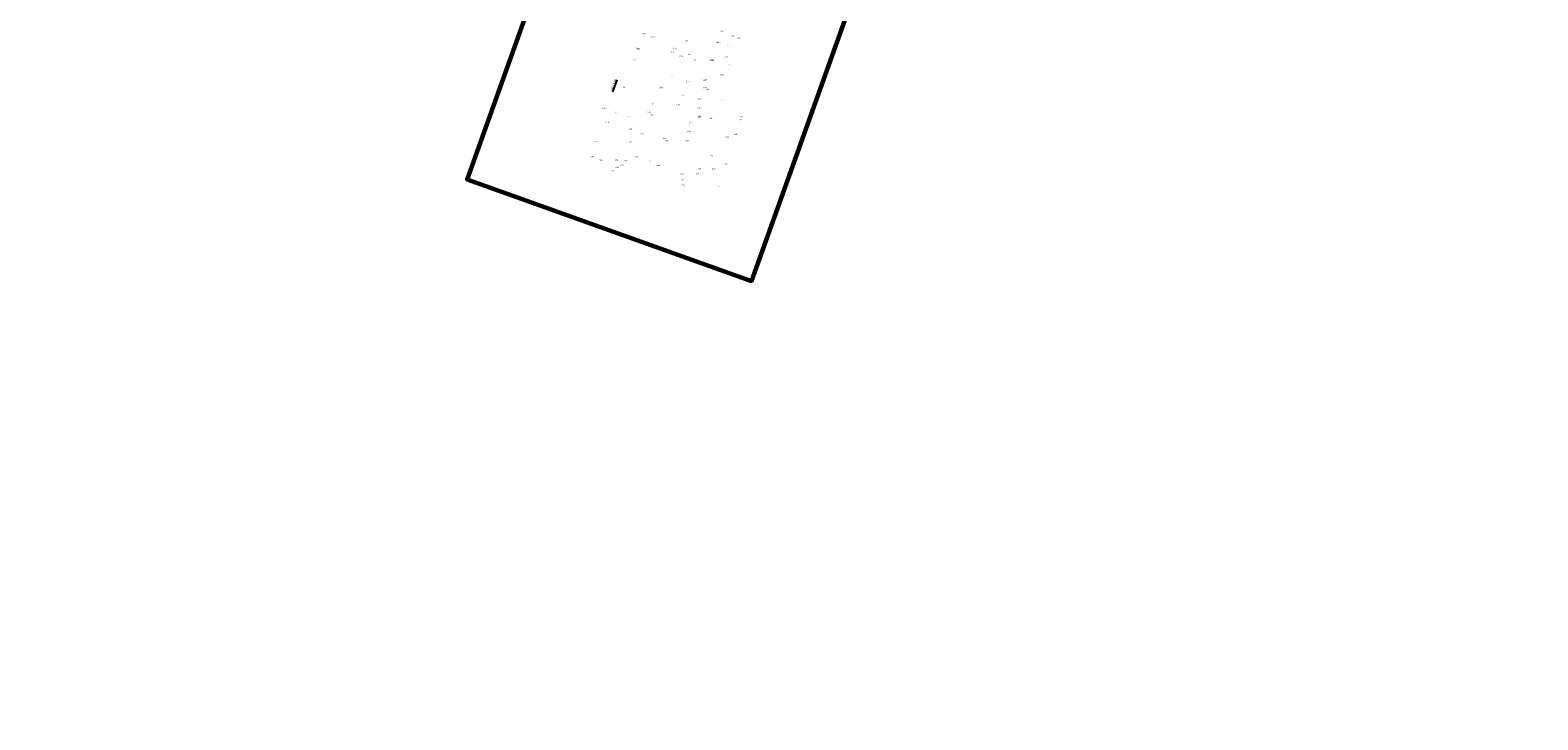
# Model space of a CAD drawing. Header units: metres. Extents: x 132707 to 140183, y 449708 to 457222.
# Tile 1 of 29: x 136251 to 136509, y 453137 to 453255. Entities that reach past the tile are written whole.
import ezdxf

# ---------------------------------------------------------------- set-up
doc = ezdxf.new("R2010")
doc.units = ezdxf.units.M
doc.layers.add('-DR-alg-bladkaders viewports', color=7, linetype='Continuous', lineweight=60)
doc.layers.add('-DR-bs-txt-hoogtemaat', color=253, linetype='Continuous')
doc.layers.add('-DR-nw-gr-arc-gras', color=7, linetype='Continuous', true_color=0x8ebf73)
doc.styles.add('Drong', font='txt', dxfattribs={"height": 1.8})

msp = doc.modelspace()

# ---------------------------------------------------------------- hatches: boundary and pattern name
at = {"layer": '-DR-nw-gr-arc-gras', "transparency": 33554687}
h = msp.add_hatch(dxfattribs=at)
h.set_pattern_fill('AGR-BOLLEN', color=256, scale=0.15, pattern_type=2)
h.set_pattern_definition([(115.335625, (136636.36562, 453727.95952), (-0.335521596, -0.158855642), [0.09, -0.2812275]), (205.335625, (136636.36562, 453727.95952), (0.158855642, -0.335521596), [0.09, -0.2812275])])
edge = h.paths.add_edge_path()
edge.add_arc((11815580.016, -3784284.907), 12424198.771, 160.0566581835, 160.0569484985, ccw=False)
edge.add_line((136455.782, 453494.254), (136455.124, 453494.493))
edge.add_line((136455.124, 453494.493), (136433.813, 453435.768))
edge.add_line((136433.813, 453435.768), (136432.179, 453431.255))
edge.add_line((136432.179, 453431.255), (136431.678, 453429.87))
edge.add_line((136431.678, 453429.87), (136432.336, 453429.631))
edge.add_line((136432.336, 453429.631), (136434.309, 453435.077))

# ---------------------------------------------------------------- linework, layer by layer
at = {"layer": '-DR-alg-bladkaders viewports'}
msp.add_lwpolyline([(136439.876, 453395.355), (136374.43, 453212.215), (136325.756, 453229.609), (136391.201, 453412.749)], close=True, dxfattribs=at)

# ---------------------------------------------------------------- texts
at = {"layer": '-DR-bs-txt-hoogtemaat', "style": 'Drong'}
msp.add_text('%%U VP +2.26', height=0.36, rotation=70.33563, dxfattribs=at).set_placement((136350.615, 453244.633))
at = {"layer": '-DR-bs-txt-hoogtemaat', "color": 253, "char_height": 0.22, "attachment_point": 7, "style": 'Drong'}
for s, insert in [('2.07', (136369.153, 453254.864, 2.068)), ('2.13', (136354.669, 453251.959, 2.127)), ('2.12', (136354.747, 453251.891, 2.115)), ('2.10', (136355.663, 453254.449, 2.101)), ('2.06', (136357.287, 453253.877, 2.062)), ('1.87', (136361.051, 453251.941, 1.871)), ('1.90', (136363.006, 453253.248, 1.904)), ('2.04', (136368.29, 453252.987, 2.044)), ('2.06', (136368.598, 453252.826, 2.059)), ('2.03', (136370.36, 453252.369, 2.026)), ('2.02', (136370.949, 453254.076, 2.016)), ('1.97', (136371.952, 453253.644, 1.968)), ('2.17', (136354.087, 453249.989, 2.169)), ('2.01', (136360.662, 453251.387, 2.009)), ('1.94', (136362.05, 453250.638, 1.939)), ('1.96', (136363.363, 453250.888, 1.955)), ('2.03', (136364.356, 453249.923, 2.031)), ('2.09', (136367.236, 453249.956, 2.092)), ('2.18', (136367.427, 453249.908, 2.176)), ('2.07', (136369.829, 453250.527, 2.068)), ('2.01', (136360.777, 453247.229, 2.011)), ('2.11', (136369.059, 453247.449, 2.113)), ('2.03', (136370.416, 453249.064, 2.029)), ('2.26', (136352.183, 453245.248, 2.256)), ('2.16', (136358.503, 453245.291, 2.159)), ('2.06', (136358.68, 453245.215, 2.062)), ('2.09', (136363.231, 453246.308, 2.088)), ('2.17', (136366.059, 453246.599, 2.171)), ('2.32', (136366.129, 453245.194, 2.321)), ('2.27', (136366.278, 453246.6, 2.271)), ('2.24', (136366.623, 453244.94, 2.236)), ('2.29', (136348.877, 453241.682, 2.286)), ('2.27', (136357.15, 453242.41, 2.27)), ('2.28', (136361.552, 453242.272, 2.275)), ('2.17', (136362.396, 453243.928, 2.165)), ('2.37', (136365.139, 453243.261, 2.367)), ('2.42', (136365.166, 453241.662, 2.416)), ('2.24', (136369.246, 453243.073, 2.242)), ('2.19', (136349.41, 453239.268, 2.189)), ('2.29', (136350.858, 453241.011, 2.291)), ('2.32', (136353.135, 453240.214, 2.321)), ('2.31', (136356.649, 453241.009, 2.314)), ('2.31', (136356.975, 453240.509, 2.313)), ('2.44', (136363.764, 453239.22, 2.443)), ('2.42', (136365.219, 453240.127, 2.422)), ('2.44', (136365.262, 453240.324, 2.442)), ('2.40', (136367.216, 453239.978, 2.397)), ('2.49', (136372.244, 453239.702, 2.486)), ('2.37', (136372.428, 453240.182, 2.367)), ('2.40', (136353.38, 453238.142, 2.396)), ('2.48', (136355.329, 453237.324, 2.477)), ('2.55', (136359.234, 453236.535, 2.553)), ('2.50', (136363.424, 453237.747, 2.502)), ('2.64', (136369.953, 453236.78, 2.644)), ('2.61', (136371.409, 453237.237, 2.605)), ('2.28', (136347.48, 453235.942, 2.283)), ('2.49', (136353.327, 453235.933, 2.494)), ('2.56', (136359.602, 453236.123, 2.559)), ('2.57', (136363.086, 453236.112, 2.572)), ('2.40', (136346.874, 453233.412, 2.395)), ('2.53', (136348.312, 453232.759, 2.531)), ('2.59', (136351.039, 453232.835, 2.588)), ('2.58', (136351.147, 453231.571, 2.582)), ('2.53', (136351.997, 453231.979, 2.527)), ('2.55', (136352.634, 453232.635, 2.549)), ('2.59', (136354.395, 453233.391, 2.586)), ('2.63', (136356.843, 453232.618, 2.632)), ('2.66', (136358.181, 453231.932, 2.66)), ('2.73', (136367.294, 453233.549, 2.731)), ('2.86', (136367.68, 453231.346, 2.862)), ('2.84', (136369.706, 453232.166, 2.839)), ('2.47', (136350.399, 453230.973, 2.472)), ('2.69', (136362.209, 453230.417, 2.691)), ('2.71', (136362.355, 453229.436, 2.706)), ('2.74', (136364.891, 453230.49, 2.744)), ('2.77', (136365.205, 453231.213, 2.767)), ('2.73', (136362.4, 453228.482, 2.731)), ('2.99', (136368.415, 453228.288, 2.993))]:
    msp.add_mtext(s, dxfattribs=dict(at, insert=insert))

doc.saveas('drawing.dxf')
